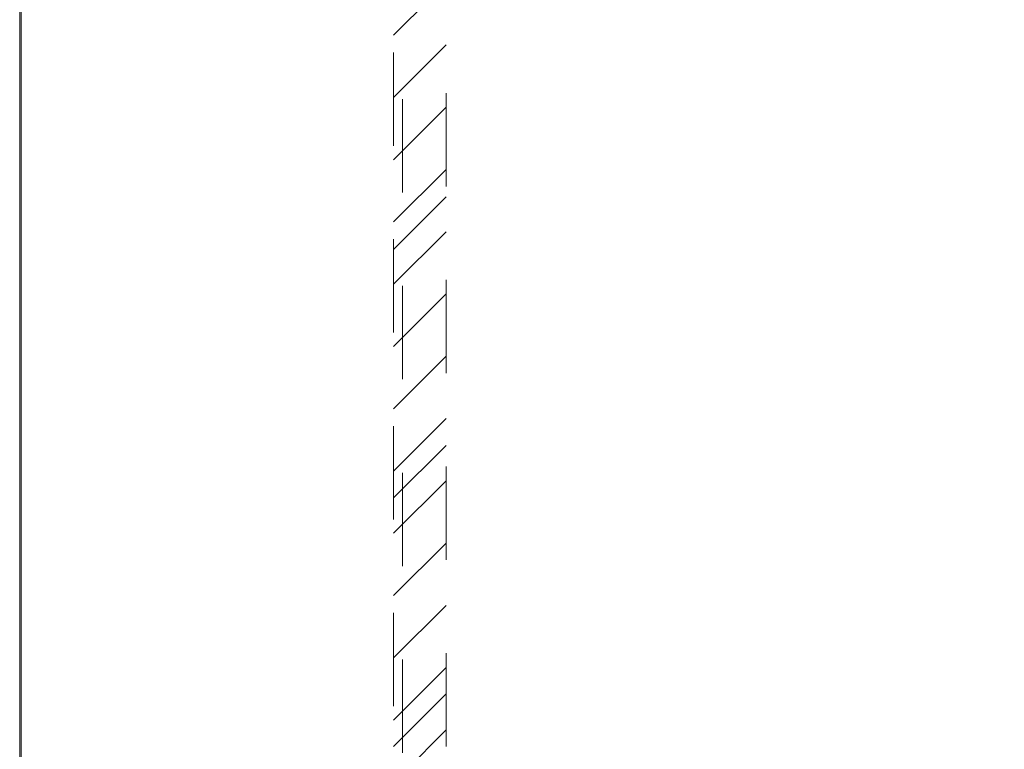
# Model space of a CAD drawing. Header units: inches. Extents: x -463 to -294, y -230 to 12.
# Tile 45 of 68: x -362 to -347, y -26 to -16. Entities that reach past the tile are written whole.
import ezdxf

# ---------------------------------------------------------------- set-up
doc = ezdxf.new("R2010")
doc.units = ezdxf.units.IN
doc.header["$LTSCALE"] = 32
doc.header["$MEASUREMENT"] = 0
doc.linetypes.add('Dash Style-1', pattern=[0.083328, 0.041656, -0.041672])
for name, color, linetype, lineweight in [('DashLine', 7, 'Dash Style-1', 13), ('DashLineFill', 7, 'Dash Style-1', 13), ('None', 7, 'Continuous', 18), ('Wood_1-H', 7, 'Continuous', 13), ('Wood_1-V', 7, 'Continuous', 13)]:
    doc.layers.add(name, color=color, linetype=linetype, lineweight=lineweight)

# ---------------------------------------------------------------- blocks, each defined once
blk = doc.blocks.new('Group-13')
at = {"layer": 'Wood_1-H'}
for points in [[(-2.044, 22.895), (-2.044, -48.877)], [(-2.044, -47.814), (-2.044, 22.895), (-2.044, 22.895)], [(-2.044, -48.877), (-2.025, -48.877), (-2.025, 22.895), (-2.044, 22.895), (-2.044, -48.877)], [(-2.044, 22.895), (-2.025, 22.895), (-2.025, -47.814), (-2.044, -47.814), (-2.044, 22.895)], [(-2.025, 22.895), (-2.025, -48.877)], [(-2.025, -47.814), (-2.025, 22.895), (-2.025, 22.895)]]:
    blk.add_lwpolyline(points, dxfattribs=at)
at = {"layer": 'Wood_1-V'}
for points in [[(-2.025, 22.895), (-2.025, -48.877)], [(-2.025, -47.814), (-2.025, 22.895), (-2.025, 22.895)], [(-2.025, -48.877), (27.936, -48.877), (27.936, 22.895), (-2.025, 22.895), (-2.025, -48.877)], [(-2.025, 22.895), (27.936, 22.895), (27.936, -47.814), (-2.025, -47.814), (-2.025, 22.895)]]:
    blk.add_lwpolyline(points, dxfattribs=at)
blk = doc.blocks.new('1BRPT7-CChannel-762 (2D)')
at = {"layer": 'DashLineFill', "linetype": 'Continuous', "lineweight": 13}
h = blk.add_hatch(dxfattribs=at)
h.set_pattern_fill('Steel', color=253, style=0, pattern_type=2)
h.set_pattern_definition([(45, (0, 0), (-1.613, 1.9357), []), (45, (-1.0608, 1.0608), (-0.472346, 0.416761), [])])
h.paths.add_polyline_path([(-0.313, 0.417), (-0.313, 15), (0.437, 15), (0.437, -15), (-0.313, -15), (-0.313, -0.417)])
at = {"layer": 'DashLine'}
blk.add_line((0.311, 15), (0.311, -15), dxfattribs=at)
at = {"layer": 'DashLineFill', "flags": 128}
blk.add_lwpolyline([(-0.313, 0.417), (-0.313, 15), (0.437, 15), (0.437, -15), (-0.313, -15), (-0.313, -0.417)], dxfattribs=at)
blk = doc.blocks.new('Group-50')
at = {"layer": 'None', "color": 7, "rotation": 180}
blk.add_blockref('1BRPT7-CChannel-762 (2D)', (3.731, -12.249), dxfattribs=at)
blk = doc.blocks.new('Group-51')
at = {"layer": 'None'}
blk.add_blockref('Group-50', (0, 0), dxfattribs=at)

msp = doc.modelspace()

# ---------------------------------------------------------------- block references
at = {"layer": 'None'}
for name in ['Group-13', 'Group-51']:
    msp.add_blockref(name, (-359.459, -14.977), dxfattribs=at)

doc.saveas('drawing.dxf')
